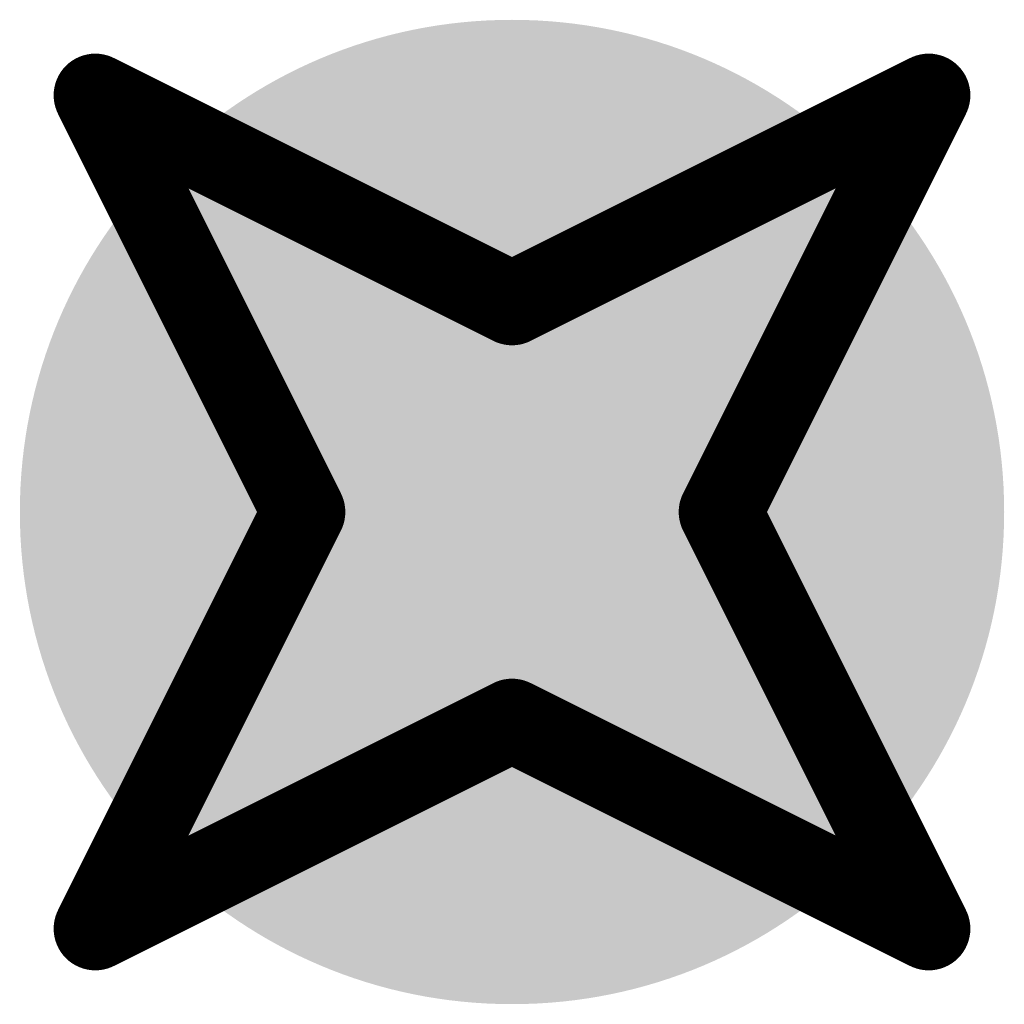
# Model space of a CAD drawing. Header units: inches. Extents: x -0.03 to 9.71, y 0 to 4.44.
# Tile 110 of 118: x 3.8071 to 3.8307, y 2.0157 to 2.0394. Entities that reach past the tile are written whole.
import ezdxf

# ---------------------------------------------------------------- set-up
doc = ezdxf.new("R2010")
doc.units = ezdxf.units.IN
doc.header["$MEASUREMENT"] = 0
for name, color, linetype in [('Bottom Layer', 5, 'Continuous'), ('Drill Drawing', 1, 'Continuous'), ('Layer 1', 16, 'Continuous'), ('Layer 2', 76, 'Continuous'), ('Top Layer', 1, 'Continuous'), ('Via Holes', 16, 'Continuous')]:
    doc.layers.add(name, color=color, linetype=linetype)

msp = doc.modelspace()

# ---------------------------------------------------------------- hatches: boundary and pattern name
at = {"layer": 'Bottom Layer'}
h = msp.add_hatch(color=5, dxfattribs=at)
edge = h.paths.add_edge_path()
edge.add_arc((3.818898, 2.02756), 0.011811, 0, 360)
at = {"layer": 'Layer 1'}
h = msp.add_hatch(color=16, dxfattribs=at)
edge = h.paths.add_edge_path()
edge.add_arc((3.818898, 2.02756), 0.011811, 0, 360)
at = {"layer": 'Layer 2'}
h = msp.add_hatch(color=76, dxfattribs=at)
edge = h.paths.add_edge_path()
edge.add_arc((3.818898, 2.02756), 0.011811, 0, 360)
at = {"layer": 'Top Layer'}
h = msp.add_hatch(color=1, dxfattribs=at)
edge = h.paths.add_edge_path()
edge.add_arc((3.818898, 2.02756), 0.011811, 0, 360)
at = {"layer": 'Via Holes'}
h = msp.add_hatch(color=7, dxfattribs=at)
edge = h.paths.add_edge_path()
edge.add_arc((3.818898, 2.02756), 0.005906, 0, 360)

# ---------------------------------------------------------------- linework, layer by layer
at = {"layer": 'Drill Drawing', "const_width": 0.002}
for points in [[(3.808898, 2.03756), (3.818898, 2.03256)], [(3.808898, 2.03756), (3.813898, 2.02756)], [(3.818898, 2.03256), (3.828898, 2.03756)], [(3.823898, 2.02756), (3.828898, 2.03756)], [(3.808898, 2.01756), (3.813898, 2.02756)], [(3.823898, 2.02756), (3.828898, 2.01756)], [(3.808898, 2.01756), (3.818898, 2.02256)], [(3.818898, 2.02256), (3.828898, 2.01756)]]:
    msp.add_lwpolyline(points, dxfattribs=at)
at = {"layer": 'Drill Drawing', "const_width": 0.001}
for points in [[(3.808398, 2.03756, 1), (3.809398, 2.03756, 1)], [(3.808398, 2.03756, 1), (3.809398, 2.03756, 1)], [(3.828398, 2.03756, 1), (3.829398, 2.03756, 1)], [(3.828398, 2.03756, 1), (3.829398, 2.03756, 1)], [(3.818398, 2.03256, 1), (3.819398, 2.03256, 1)], [(3.818398, 2.03256, 1), (3.819398, 2.03256, 1)], [(3.813398, 2.02756, 1), (3.814398, 2.02756, 1)], [(3.813398, 2.02756, 1), (3.814398, 2.02756, 1)], [(3.823398, 2.02756, 1), (3.824398, 2.02756, 1)], [(3.823398, 2.02756, 1), (3.824398, 2.02756, 1)], [(3.818398, 2.02256, 1), (3.819398, 2.02256, 1)], [(3.818398, 2.02256, 1), (3.819398, 2.02256, 1)], [(3.808398, 2.01756, 1), (3.809398, 2.01756, 1)], [(3.808398, 2.01756, 1), (3.809398, 2.01756, 1)], [(3.828398, 2.01756, 1), (3.829398, 2.01756, 1)], [(3.828398, 2.01756, 1), (3.829398, 2.01756, 1)]]:
    msp.add_lwpolyline(points, format="xyb", close=True, dxfattribs=at)

doc.saveas('drawing.dxf')
